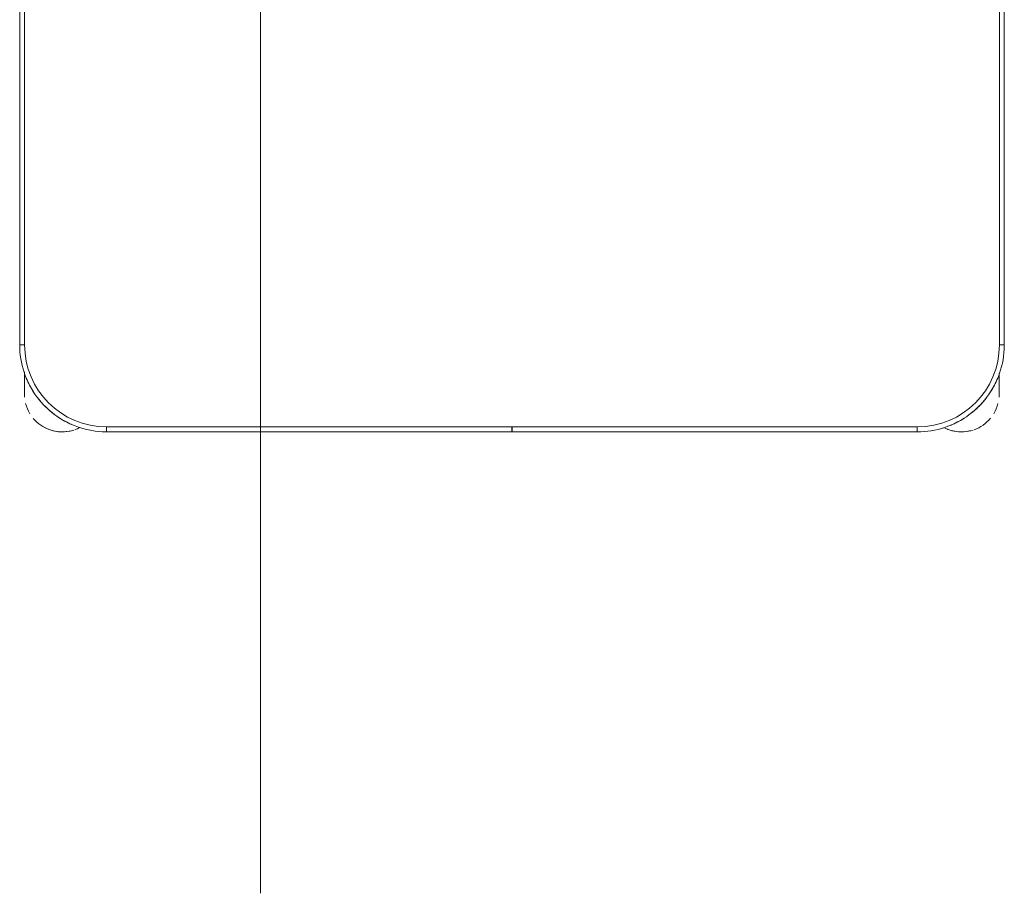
# Model space of a CAD drawing. Header units: metres. Extents: x 3 to 42.2, y -72.9 to -48.7.
# Tile 159 of 189: x 37.4 to 38, y -53.3 to -52.8. Entities that reach past the tile are written whole.
import ezdxf

# ---------------------------------------------------------------- set-up
doc = ezdxf.new("R2010")
doc.units = ezdxf.units.M
doc.layers.add('I-FURN', color=7, linetype='Continuous', lineweight=18)
doc.layers.add('M-EQPM-IDEN', color=1, linetype='Continuous', lineweight=9, true_color=0xff0000)

# ---------------------------------------------------------------- blocks, each defined once
blk = doc.blocks.new('ConjuntoParaAlunoTamanho6 - CJA06_ConjuntoParaAlunoTamanho6-V6-1PAV')
at = {"layer": 'I-FURN', "color": 253, "true_color": 0xaaaaaa}
for p, q in [((-0.3, 0.01197), (-0.3, -0.33203)), ((-0.3, 0.01197), (-0.3, -0.33203)), ((0.3, -0.33203), (0.3, 0.01197)), ((0.3, -0.33203), (0.3, 0.01197)), ((-0.3, -0.33203), (-0.297, -0.33203)), ((0.3, -0.33203), (0.297, -0.33203)), ((-0.29713, -0.34835), (-0.29713, -0.35394)), ((-0.29713, -0.34868), (-0.29713, -0.36203)), ((0.29687, -0.35394), (0.29687, -0.3492)), ((0.29687, -0.36203), (0.29687, -0.34961)), ((-0.29713, -0.35705), (-0.29713, -0.36203)), ((0.29687, -0.36203), (0.29687, -0.35705)), ((-0.247, -0.38503), (-0.247, -0.38203)), ((-0.00005, -0.38203), (-0.00005, -0.38503)), ((0.00005, -0.38503), (0.00005, -0.38203)), ((0.247, -0.38503), (0.247, -0.38203)), ((-0.247, -0.38503), (-0.00005, -0.38503)), ((-0.247, -0.38503), (-0.00005, -0.38503)), ((0.00005, -0.38503), (0.247, -0.38503)), ((0.00005, -0.38503), (0.247, -0.38503))]:
    blk.add_line(p, q, dxfattribs=at)
at = {"layer": 'I-FURN', "color": 253, "true_color": 0xaaaaaa, "flags": 128}
for points in [[(-0.297, 0.01197), (-0.297, -0.07403), (-0.297, -0.16003), (-0.297, -0.24603), (-0.297, -0.33203)], [(-0.297, -0.33203), (-0.297, -0.24603), (-0.297, -0.16003), (-0.297, -0.07403), (-0.297, 0.01197)], [(0.297, -0.33203), (0.297, -0.24603), (0.297, -0.16003), (0.297, -0.07403), (0.297, 0.01197)], [(0.297, 0.01197), (0.297, -0.07403), (0.297, -0.16003), (0.297, -0.24603), (0.297, -0.33203)], [(-0.3, -0.33203), (-0.29996, -0.33415), (-0.29983, -0.33627), (-0.29962, -0.33838), (-0.29932, -0.34048), (-0.29894, -0.34256), (-0.29848, -0.34463), (-0.29794, -0.34668), (-0.29731, -0.34871), (-0.2966, -0.3507), (-0.29582, -0.35267), (-0.29495, -0.35461), (-0.29401, -0.35651), (-0.29299, -0.35837), (-0.2919, -0.36019), (-0.29074, -0.36196), (-0.28951, -0.36368), (-0.28821, -0.36536), (-0.28685, -0.36698), (-0.28542, -0.36855), (-0.28393, -0.37005), (-0.28238, -0.3715), (-0.28077, -0.37288), (-0.27911, -0.3742), (-0.2774, -0.37545), (-0.27564, -0.37663), (-0.27383, -0.37774), (-0.27198, -0.37878), (-0.27009, -0.37974), (-0.26816, -0.38062), (-0.2662, -0.38143), (-0.26421, -0.38216), (-0.2622, -0.38281), (-0.26015, -0.38338), (-0.25809, -0.38386), (-0.25601, -0.38426), (-0.25391, -0.38458), (-0.25181, -0.38482), (-0.24969, -0.38497), (-0.24757, -0.38503), (-0.247, -0.38503)], [(0.247, -0.38503), (0.24912, -0.38499), (0.25124, -0.38486), (0.25334, -0.38465), (0.25544, -0.38436), (0.25753, -0.38398), (0.2596, -0.38351), (0.26165, -0.38297), (0.26367, -0.38234), (0.26567, -0.38164), (0.26764, -0.38085), (0.26957, -0.37999), (0.27147, -0.37904), (0.27333, -0.37803), (0.27515, -0.37694), (0.27693, -0.37578), (0.27865, -0.37454), (0.28033, -0.37324), (0.28195, -0.37188), (0.28351, -0.37045), (0.28502, -0.36896), (0.28647, -0.36741), (0.28785, -0.3658), (0.28917, -0.36414), (0.29042, -0.36243), (0.2916, -0.36067), (0.29271, -0.35886), (0.29374, -0.35701), (0.29471, -0.35512), (0.29559, -0.3532), (0.2964, -0.35124), (0.29713, -0.34925), (0.29777, -0.34723), (0.29834, -0.34519), (0.29883, -0.34312), (0.29923, -0.34104), (0.29955, -0.33895), (0.29978, -0.33684), (0.29993, -0.33472), (0.3, -0.33261), (0.3, -0.33203)], [(-0.29713, -0.34907), (-0.29713, -0.34973), (-0.29713, -0.35038), (-0.29713, -0.35102), (-0.29713, -0.35165), (-0.29713, -0.35227), (-0.29713, -0.35288), (-0.29713, -0.35348), (-0.29713, -0.35406), (-0.29713, -0.35463), (-0.29713, -0.35518), (-0.29713, -0.35572), (-0.29713, -0.35624), (-0.29713, -0.35674), (-0.29713, -0.35722), (-0.29713, -0.35769), (-0.29713, -0.35813), (-0.29713, -0.35855), (-0.29713, -0.35895), (-0.29713, -0.35933), (-0.29713, -0.35969), (-0.29713, -0.36002), (-0.29713, -0.36033), (-0.29713, -0.36061), (-0.29713, -0.36087), (-0.29713, -0.36111), (-0.29713, -0.36131), (-0.29713, -0.3615), (-0.29713, -0.36165), (-0.29713, -0.36178), (-0.29713, -0.36188), (-0.29713, -0.36196), (-0.29713, -0.36201), (-0.29713, -0.36203)], [(0.29687, -0.36203), (0.29687, -0.36201), (0.29687, -0.36197), (0.29687, -0.36191), (0.29687, -0.36181), (0.29687, -0.36169), (0.29687, -0.36154), (0.29687, -0.36137), (0.29687, -0.36117), (0.29687, -0.36094), (0.29687, -0.36069), (0.29687, -0.36041), (0.29687, -0.36011), (0.29687, -0.35978), (0.29687, -0.35943), (0.29687, -0.35906), (0.29687, -0.35866), (0.29687, -0.35825), (0.29687, -0.35781), (0.29687, -0.35735), (0.29687, -0.35687), (0.29687, -0.35638), (0.29687, -0.35586), (0.29687, -0.35533), (0.29687, -0.35478), (0.29687, -0.35421), (0.29687, -0.35363), (0.29687, -0.35304), (0.29687, -0.35244), (0.29687, -0.35182), (0.29687, -0.35119), (0.29687, -0.35055), (0.29687, -0.3499)], [(-0.247, -0.38203), (-0.1235, -0.38203), (0, -0.38203), (0.1235, -0.38203), (0.247, -0.38203)], [(-0.00005, -0.38203), (-0.06179, -0.38203), (-0.12353, -0.38203), (-0.18526, -0.38203), (-0.247, -0.38203)], [(0.247, -0.38203), (0.18526, -0.38203), (0.12352, -0.38203), (0.06179, -0.38203), (0.00005, -0.38203)]]:
    blk.add_lwpolyline(points, dxfattribs=at)
at = {"layer": 'I-FURN', "color": 253, "true_color": 0xaaaaaa}
for centre, radius, start, end in [((-0.247, -0.33203), 0.05, 180, 270), ((-0.247, -0.33203), 0.05, 180, 270), ((0.247, -0.33203), 0.05, 270, 360), ((0.247, -0.33203), 0.05, 270, 0), ((-0.247, -0.33203), 0.053, 202.5, 212.69993), ((0.247, -0.33203), 0.053, 327.30007, 337.5), ((0.247, -0.33203), 0.053, 327.30007, 337.5), ((-0.27413, -0.36203), 0.023, 180, 184.41224), ((-0.247, -0.33203), 0.053, 217.1607, 233.14964), ((0.247, -0.33203), 0.053, 307.1607, 323.14964), ((0.247, -0.33203), 0.053, 307.1607, 323.14964), ((0.27387, -0.36203), 0.023, 355.58784, 360), ((-0.27413, -0.36203), 0.023, 194.46313, 211.29748), ((0.27387, -0.36203), 0.023, 328.70279, 345.53679), ((-0.27413, -0.36203), 0.023, 220.15845, 250.98921), ((-0.247, -0.33203), 0.053, 237.30007, 247.5), ((0.247, -0.33203), 0.053, 292.5, 302.69993), ((0.247, -0.33203), 0.053, 292.5, 302.69993), ((0.27387, -0.36203), 0.023, 289.64716, 320.10645), ((-0.27413, -0.36203), 0.023, 241.29896, 288), ((-0.27413, -0.36203), 0.023, 289.64716, 297.85925), ((0.27387, -0.36203), 0.023, 242.37001, 250.98921), ((0.27387, -0.36203), 0.023, 243.53772, 288), ((-0.27413, -0.36203), 0.023, 255.53308, 284.46692), ((0.27387, -0.36203), 0.023, 255.53308, 284.46692)]:
    blk.add_arc(centre, radius, start, end, dxfattribs=at)
blk = doc.blocks.new('4 GRE - ESCOLA DE CINEMA E AUDIOVISUAL CINE REX R07_rvt-1-1PAV')
at = {"layer": 'I-FURN', "color": 253, "lineweight": 18, "true_color": 0xaaaaaa}
blk.add_blockref('ConjuntoParaAlunoTamanho6 - CJA06_ConjuntoParaAlunoTamanho6-V6-1PAV', (37.67274, -52.6463), dxfattribs=at)

msp = doc.modelspace()

# ---------------------------------------------------------------- linework, layer by layer
at = {"layer": 'M-EQPM-IDEN'}
msp.add_line((37.51956, -53.3126), (37.51956, -52.6676), dxfattribs=at)

# ---------------------------------------------------------------- block references
at = {"lineweight": 5}
msp.add_blockref('4 GRE - ESCOLA DE CINEMA E AUDIOVISUAL CINE REX R07_rvt-1-1PAV', (0, 0), dxfattribs=at)

doc.saveas('drawing.dxf')
